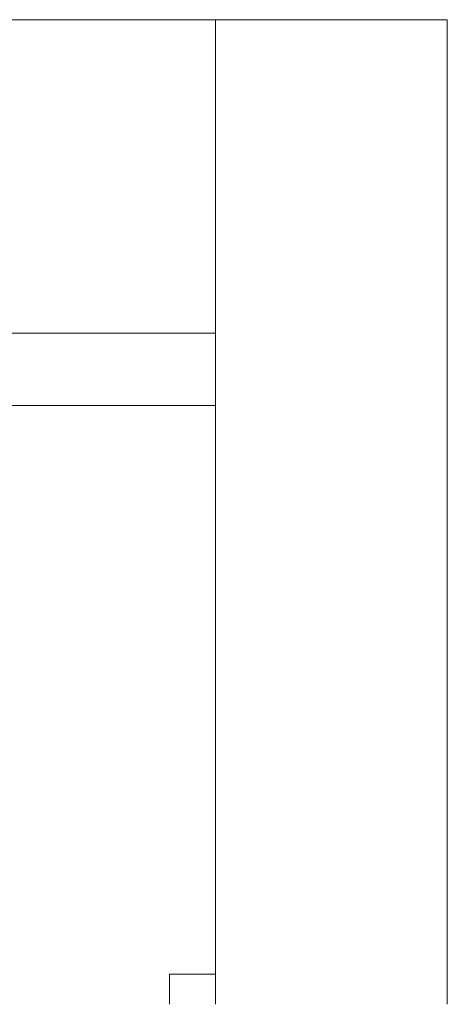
# Model space of a CAD drawing. Header units: millimetres. Extents: x 53056 to 116131, y -669674 to -625124.
# Tile 231 of 256: x 66671 to 66788, y -634500 to -634231. Entities that reach past the tile are written whole.
import ezdxf

# ---------------------------------------------------------------- set-up
doc = ezdxf.new("R2010")
doc.units = ezdxf.units.MM
doc.header["$MEASUREMENT"] = 0
doc.linetypes.add('DGN Style 1', pattern=[536.199087, 0.892178, -535.306909])
doc.layers.add('Side Cradle Tower', color=7, linetype='Continuous', lineweight=0)

# ---------------------------------------------------------------- blocks, each defined once
blk = doc.blocks.new('*U55')
at = {"layer": 'Side Cradle Tower', "color": 7, "linetype": 'Continuous', "lineweight": 0}
for p, q in [((-18155.16, 13168.39), (-17845.06, 13168.39)), ((-17869.07, 12898.98), (-17869.07, 13168.39)), ((-17845.06, 13168.39), (-17805.57, 13168.39)), ((-17805.57, 13168.39), (-17805.57, 12898.98)), ((-18091.61, 13082.59), (-17869.07, 13082.59)), ((-18091.61, 13062.87), (-17869.07, 13062.87)), ((-17881.63, 12907.2), (-17881.63, 12898.98)), ((-17881.63, 12907.2), (-17869.07, 12907.2))]:
    blk.add_line(p, q, dxfattribs=at)

msp = doc.modelspace()

# ---------------------------------------------------------------- block references
at = {"color": 7, "linetype": 'DGN Style 1', "lineweight": 0}
msp.add_blockref('*U55', (84593.95, -647399.35), dxfattribs=at)

doc.saveas('drawing.dxf')
